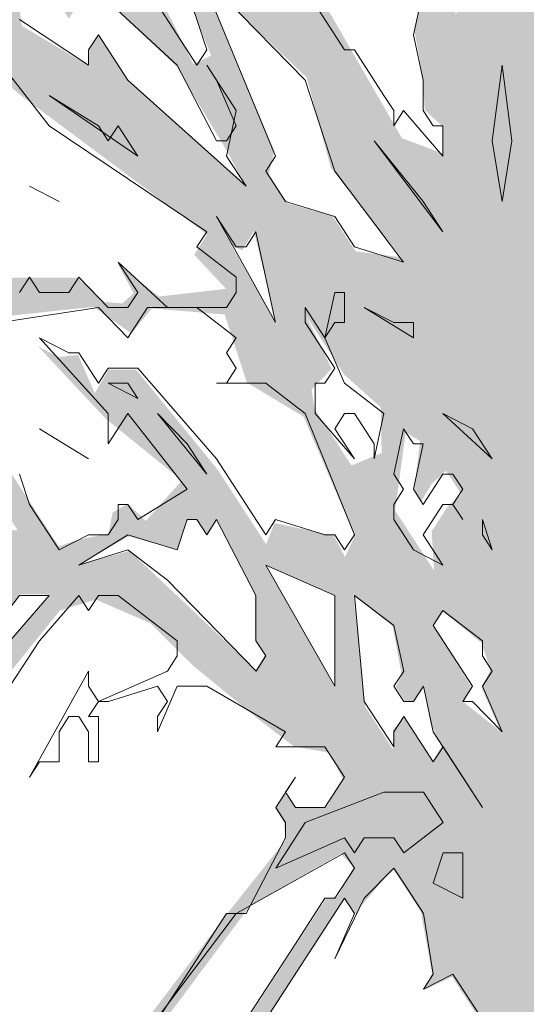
# Model space of a CAD drawing. Header units: metres. Extents: x -69 to 133, y -8 to 26.
# Tile 8 of 108: x -48.318 to -47.649, y 0.765 to 2.065. Entities that reach past the tile are written whole.
import ezdxf

# ---------------------------------------------------------------- set-up
doc = ezdxf.new("R2010")
doc.units = ezdxf.units.M
doc.header["$MEASUREMENT"] = 0
doc.layers.add('70 PV-Anlage', color=7, linetype='Continuous')

# ---------------------------------------------------------------- blocks, each defined once
blk = doc.blocks.new('Laubbäume 27[5]_2', base_point=(-47.5954, -0.8784))
at = {"layer": '70 PV-Anlage', "linetype": 'Continuous', "lineweight": 0, "true_color": 0xffffff}
h = blk.add_hatch(color=7, dxfattribs=at)
h.paths.add_polyline_path([(-49.1086, 1.6283), (-49.0611, 1.5552), (-48.9972, 1.5215), (-48.8675, 1.4991), (-48.7762, 1.4429), (-48.7168, 1.3516), (-48.6447, 1.3516), (-48.6082, 1.2828), (-48.5881, 1.3052), (-48.5625, 1.2968), (-48.5169, 1.2434), (-48.5643, 1.2069), (-48.6356, 1.1676), (-48.6456, 1.1772), (-48.6374, 1.1395), (-48.6173, 1.1198), (-48.5753, 1.1535), (-48.5406, 1.176), (-48.4968, 1.2181), (-48.4237, 1.2182), (-48.4237, 1.1872), (-48.4241, 1.1706), (-48.4421, 1.1429), (-48.5129, 1.086), (-48.552, 1.086), (-48.7908, 1.0307), (-48.813, 1.0454), (-48.9092, 1.0453), (-48.8944, 1.0128), (-48.8532, 1.0128), (-48.8289, 0.9933), (-48.7898, 1.008), (-48.7369, 1.021), (-48.6841, 1.0356), (-48.6735, 1.0177), (-48.8119, 0.7901), (-48.7358, 0.8616), (-48.6534, 1.0307), (-48.6133, 1.0405), (-48.5382, 1.0551), (-48.477, 1.099), (-48.4516, 1.0844), (-48.4215, 1.1308), (-48.358, 1.1704), (-48.2649, 1.2856), (-48.2174, 1.2996), (-48.1461, 1.2687), (-48.0895, 1.2126), (-48.0037, 1.1423), (-47.9562, 1.1058), (-47.9087, 1.0974), (-47.8911, 1.0618), (-47.9133, 1.026), (-47.9546, 1.026), (-47.9683, 1.0439), (-47.981, 1.0244), (-47.9693, 1.0049), (-47.9672, 0.9821), (-48.0433, 0.8862), (-48.2251, 0.6472), (-48.2536, 0.6033), (-48.1881, 0.6618), (-48.0137, 0.8959), (-47.8943, 0.9642), (-47.8774, 0.9463), (-47.8985, 0.9073), (-47.9139, 0.9049), (-48.0591, 0.6813), (-48.0491, 0.6594), (-47.8901, 0.9041), (-47.8733, 0.8831), (-47.8679, 0.8943), (-47.8256, 0.9447), (-47.7886, 0.8878), (-47.7738, 0.8065), (-47.7844, 0.7838), (-47.7474, 0.8017), (-47.7072, 0.7399), (-47.721, 0.722), (-47.7188, 0.7009), (-47.7072, 0.6846), (-47.6802, 0.5017), (-47.695, 0.4838), (-47.7193, -0.1552), (-47.7077, -0.1731), (-47.7192, -0.7535), (-47.7444, -0.8476), (-47.7243, -0.8532), (-47.6841, -0.8139), (-47.6677, -0.8392), (-47.6549, -0.8223), (-47.538, -0.8785), (-47.5435, -0.856), (-47.5653, -0.7953), (-47.5894, -0.5924), (-47.5767, -0.5749), (-47.6034, -0.13), (-47.5895, -0.1164), (-47.5895, -0.0598), (-47.5781, 0.108), (-47.5907, 0.1236), (-47.5666, 0.6826), (-47.5397, 0.7239), (-47.5243, 0.7015), (-47.5269, 0.688), (-47.4679, 0.6622), (-47.5164, 0.7042), (-47.5164, 0.7693), (-47.4697, 0.8167), (-47.3438, 0.8994), (-47.3341, 0.9237), (-47.3156, 0.9237), (-47.3068, 0.9034), (-47.2539, 0.9847), (-47.1958, 1.0254), (-47.1597, 0.9251), (-47.1773, 0.9075), (-47.1597, 0.8262), (-47.078, 0.6716), (-47.0349, 0.6463), (-47.0171, 0.658), (-47.0589, 0.6775), (-47.1509, 0.8189), (-47.1604, 0.9819), (-47.1858, 1.0267), (-47.1693, 1.0462), (-47.1262, 1.0404), (-47.0628, 1.0404), (-47.0552, 1.0638), (-47.0945, 1.0697), (-47.1554, 1.0892), (-47.1123, 1.1223), (-47.0501, 1.1087), (-47.0019, 1.1087), (-46.9613, 1.1372), (-47.0539, 1.1243), (-47.1085, 1.1496), (-47.111, 1.1633), (-47.0945, 1.1828), (-47.0666, 1.2453), (-47.0489, 1.2433), (-47.0501, 1.2784), (-47.0184, 1.3077), (-46.9157, 1.2862), (-46.9132, 1.3097), (-46.8777, 1.3272), (-46.7813, 1.3136), (-46.7445, 1.3019), (-46.695, 1.3467), (-46.7546, 1.3331), (-46.78, 1.3331), (-46.7762, 1.3584), (-46.7166, 1.378), (-46.657, 1.3565), (-46.5987, 1.3468), (-46.5784, 1.3858), (-46.6354, 1.3858), (-46.6735, 1.3877), (-46.4408, 1.5507), (-46.3055, 1.5816), (-46.3742, 1.6043), (-46.3837, 1.6254), (-46.24, 1.8206), (-46.1735, 1.9588), (-46.2242, 1.91), (-46.2553, 1.862), (-46.3024, 1.884), (-46.2606, 1.8198), (-46.3943, 1.6482), (-46.5845, 1.4872), (-46.7198, 1.3994), (-46.7314, 1.4303), (-46.7494, 1.4157), (-46.8096, 1.4157), (-46.8508, 1.3929), (-46.8751, 1.3929), (-46.8625, 1.4157), (-46.891, 1.4238), (-46.9111, 1.4579), (-46.881, 1.5043), (-46.8212, 1.5425), (-46.8244, 1.5636), (-46.7864, 1.6433), (-46.7621, 1.64), (-46.7557, 1.6661), (-46.6923, 1.7636), (-46.6596, 1.736), (-46.5254, 1.8514), (-46.3468, 1.8791), (-46.332, 1.9051), (-46.5412, 1.8677), (-46.6332, 1.7718), (-46.668, 1.7701), (-46.6818, 1.7848), (-46.6807, 1.8091), (-46.7103, 1.7636), (-46.7663, 1.7506), (-46.7864, 1.7555), (-46.7758, 1.7864), (-46.7346, 1.8026), (-46.6955, 1.8628), (-46.6384, 1.8823), (-46.6041, 1.9352), (-46.592, 1.9246), (-46.5634, 1.9425), (-46.574, 1.9636), (-46.5011, 1.9815), (-46.3415, 2.0449), (-46.183, 2.1392), (-46.1936, 2.1799), (-46.1862, 2.2401), (-46.2369, 2.1474), (-46.3605, 2.0596), (-46.4429, 2.0157), (-46.4609, 2.0238), (-46.5095, 1.9896), (-46.5423, 1.9978), (-46.6036, 1.9978), (-46.5867, 2.0384), (-46.4789, 2.1571), (-46.4493, 2.1831), (-46.3891, 2.2075), (-46.3563, 2.2335), (-46.3309, 2.227), (-46.2834, 2.2547), (-46.2644, 2.2742), (-46.3204, 2.2742), (-46.3796, 2.2335), (-46.4641, 2.188), (-46.4948, 2.1831), (-46.4303, 2.3002), (-46.4377, 2.3051), (-46.5027, 2.2051), (-46.5476, 2.1099), (-46.6099, 2.149), (-46.3787, 2.4807), (-46.34, 2.5023), (-46.3505, 2.5091), (-46.384, 2.4888), (-46.6438, 2.1284), (-46.6614, 2.1514), (-46.7494, 2.1229), (-46.76, 2.1433), (-46.8287, 2.1432), (-46.8657, 2.0863), (-46.9129, 1.9446), (-46.9311, 1.8814), (-46.9966, 1.8532), (-47.0154, 1.8694), (-47.0026, 2.038), (-46.9643, 2.1644), (-46.9661, 2.2206), (-46.8109, 2.3189), (-46.8218, 2.347), (-46.6374, 2.5634), (-46.893, 2.2908), (-46.9716, 2.2459), (-46.9807, 2.2711), (-46.8711, 2.4819), (-46.5552, 2.6842), (-46.61, 2.6673), (-46.6922, 2.6364), (-46.7105, 2.6392), (-46.7652, 2.5662), (-46.8584, 2.5072), (-46.8711, 2.5128), (-46.7579, 2.76), (-46.7123, 2.7825), (-46.6475, 2.8823), (-46.6593, 2.9146), (-46.6575, 2.9932), (-46.5882, 3.218), (-46.6064, 3.2292), (-46.6667, 3.0438), (-46.6666, 2.878), (-46.7223, 2.7923), (-46.7762, 2.7741), (-46.7817, 2.8246), (-46.8036, 2.819), (-46.8949, 2.5072), (-46.9348, 2.4691), (-47.0464, 2.2116), (-47.054, 2.2448), (-47.0401, 2.3735), (-46.9792, 2.4672), (-46.9158, 2.635), (-46.9158, 2.7657), (-46.9361, 2.6447), (-46.9538, 2.5999), (-47.0058, 2.4535), (-47.0134, 2.4828), (-47.0134, 2.6116), (-46.9653, 2.7267), (-46.9894, 2.7052), (-47.0274, 2.6077), (-47.0388, 2.4496), (-47.0489, 2.3833), (-47.0794, 2.2721), (-47.1199, 2.2096), (-47.1618, 2.3774), (-47.1872, 2.4379), (-47.0946, 2.6233), (-47.1276, 2.5901), (-47.1707, 2.5238), (-47.2189, 2.5003), (-47.2258, 2.5364), (-47.1692, 2.5982), (-47.1272, 2.7021), (-47.1637, 2.6459), (-47.2076, 2.5926), (-47.2149, 2.6291), (-47.2477, 2.6263), (-47.277, 2.6319), (-47.1729, 2.8286), (-47.2021, 2.837), (-47.1985, 2.8623), (-47.1263, 2.9733), (-47.1327, 3.0309), (-47.0652, 3.1798), (-46.9502, 3.4495), (-47.0205, 3.3413), (-47.0999, 3.1882), (-47.1857, 3.0899), (-47.1967, 3.1123), (-47.1583, 3.2669), (-47.1492, 3.413), (-47.1218, 3.6686), (-47.1794, 3.5801), (-47.1894, 3.3596), (-47.2131, 3.1151), (-47.2313, 2.9128), (-47.2834, 2.8328), (-47.3318, 2.7752), (-47.4231, 2.6347), (-47.4596, 2.4802), (-47.5637, 2.3593), (-47.5764, 2.3818), (-47.5491, 2.4492), (-47.4477, 2.6052), (-47.4231, 2.7443), (-47.4888, 2.5785), (-47.5737, 2.4478), (-47.5819, 2.4689), (-47.5545, 2.5363), (-47.4706, 2.792), (-47.3994, 3.1067), (-47.4085, 3.1292), (-47.4067, 3.1741), (-47.319, 3.3933), (-47.3729, 3.3104), (-47.4085, 3.2696), (-47.425, 3.3174), (-47.3154, 3.5281), (-47.3391, 3.5253), (-47.3884, 3.4242), (-47.4122, 3.4354), (-47.4432, 3.323), (-47.4797, 3.2528), (-47.4487, 3.2247), (-47.4633, 3.1376), (-47.4888, 3.087), (-47.5564, 2.8847), (-47.5874, 2.896), (-47.5875, 2.955), (-47.5144, 3.1151), (-47.5491, 3.0814), (-47.5984, 3.0196), (-47.6203, 2.9802), (-47.6258, 3.0168), (-47.6258, 3.1572), (-47.6039, 3.1853), (-47.6039, 3.2584), (-47.5765, 3.3286), (-47.5199, 3.5337), (-47.4259, 3.6784), (-47.3045, 4.0366), (-47.3319, 4.0816), (-47.3319, 4.017), (-47.4305, 3.7276), (-47.4999, 3.618), (-47.5875, 3.3736), (-47.6277, 3.3736), (-47.5656, 3.7416), (-47.4551, 3.9116), (-47.3903, 4.0114), (-47.3757, 4.1041), (-47.4195, 4.0001), (-47.4999, 3.8765), (-47.5592, 3.7852), (-47.6149, 3.6068), (-47.6149, 3.7475), (-47.5983, 3.8669), (-47.5907, 3.9184), (-47.5131, 4.1151), (-47.4462, 4.3844), (-47.4644, 4.3867), (-47.4827, 4.3024), (-47.5207, 4.1385), (-47.58, 3.977), (-47.6059, 3.9395), (-47.6181, 3.998), (-47.6166, 4.0683), (-47.5694, 4.2626), (-47.5375, 4.6981), (-47.5618, 4.5389), (-47.571, 4.4335), (-47.6014, 4.2111), (-47.6227, 4.094), (-47.6531, 4.1291), (-47.6531, 4.2321), (-47.6668, 4.4803), (-47.6562, 4.6325), (-47.6623, 4.7074), (-47.6836, 4.595), (-47.6836, 4.4592), (-47.6836, 4.2556), (-47.6759, 4.1479), (-47.6318, 4.005), (-47.615, 3.8856), (-47.6318, 3.6304), (-47.6295, 3.5281), (-47.6459, 3.5337), (-47.6605, 3.4298), (-47.6606, 3.6658), (-47.6843, 3.6545), (-47.6843, 3.3651), (-47.6751, 3.3202), (-47.6888, 3.0954), (-47.7475, 2.9447), (-47.7584, 2.9531), (-47.7639, 3.0374), (-47.7347, 3.2903), (-47.7092, 3.4251), (-47.6982, 3.678), (-47.7128, 3.6358), (-47.7201, 3.6162), (-47.7548, 3.6386), (-47.7804, 3.7426), (-47.837, 3.9196), (-47.817, 4.0544), (-47.7896, 4.105), (-47.7987, 4.1752), (-47.8352, 4.0769), (-47.8462, 3.9926), (-47.8644, 3.8606), (-47.89, 3.855), (-47.9174, 3.9814), (-47.9156, 4.0291), (-47.9412, 4.2089), (-47.9503, 4.1415), (-47.9868, 4.1668), (-47.9521, 4.0853), (-47.9411, 4.0291), (-47.9393, 3.9673), (-47.963, 3.9533), (-47.9119, 3.7426), (-47.879, 3.4504), (-47.879, 3.6021), (-47.848, 3.6527), (-47.8096, 3.5431), (-47.8096, 3.5768), (-47.8352, 3.678), (-47.8462, 3.7903), (-47.8352, 3.8662), (-47.764, 3.6105), (-47.7238, 3.5375), (-47.7238, 3.4335), (-47.7566, 3.2565), (-47.7913, 3.0739), (-47.773, 2.9896), (-47.7858, 2.8969), (-47.7748, 2.8267), (-47.8132, 2.7536), (-47.8484, 2.8251), (-47.8286, 2.8509), (-47.8378, 2.9211), (-47.8378, 3.1224), (-47.8561, 3.2161), (-47.8561, 3.3917), (-47.8972, 3.4315), (-47.987, 3.6211), (-48.0052, 3.6211), (-48.1042, 3.7733), (-48.2001, 3.799), (-48.194, 3.7592), (-48.1042, 3.7335), (-47.901, 3.421), (-47.8545, 3.1178), (-47.8758, 3.1084), (-47.9017, 3.2372), (-47.9367, 3.2606), (-48.0311, 3.4057), (-48.0996, 3.4923), (-48.2518, 3.6609), (-48.2305, 3.5977), (-48.1635, 3.5204), (-48.0478, 3.401), (-48.0007, 3.3285), (-47.9032, 3.1388), (-47.8697, 2.9984), (-47.8743, 2.9234), (-47.8971, 2.9586), (-47.9276, 3.0335), (-47.9352, 2.9937), (-47.955, 3.0077), (-47.9656, 3.0756), (-47.99, 3.0803), (-48.0067, 3.1529), (-48.0159, 3.2254), (-48.0737, 3.3331), (-48.0707, 3.2957), (-48.025, 3.202), (-48.0082, 3.092), (-47.9687, 3.0007), (-47.9854, 2.982), (-48.0387, 3.0873), (-48.0798, 3.0826), (-48.1239, 3.1505), (-48.1513, 3.2067), (-48.1513, 3.3191), (-48.1757, 3.291), (-48.1437, 3.1411), (-48.1803, 3.1224), (-48.2381, 3.1548), (-48.2855, 3.1507), (-48.3144, 3.1952), (-48.3538, 3.2195), (-48.3986, 3.2802), (-48.388, 3.3126), (-48.4117, 3.3652), (-48.4275, 3.4582), (-48.4538, 3.4137), (-48.4275, 3.3449), (-48.4538, 3.3085), (-48.3801, 3.1952), (-48.438, 3.2236), (-48.5695, 3.2235), (-48.5432, 3.1993), (-48.4511, 3.1993), (-48.3492, 3.1501), (-48.2974, 2.9979), (-48.2928, 2.9488), (-48.3081, 2.9277), (-48.3629, 2.9792), (-48.4192, 3.0213), (-48.4839, 3.1208), (-48.5059, 3.108), (-48.6551, 3.2414), (-48.515, 3.0892), (-48.4481, 3.0213), (-48.3096, 2.9043), (-48.2761, 2.8078), (-48.2791, 2.7633), (-48.2928, 2.747), (-48.3278, 2.8008), (-48.4207, 2.9062), (-48.6185, 3.0466), (-48.6961, 3.0068), (-48.7905, 2.967), (-48.8833, 3.056), (-48.8514, 3.0021), (-48.9533, 2.9482), (-48.9974, 2.9108), (-48.9822, 2.8944), (-48.8194, 2.9623), (-48.8072, 2.9366), (-48.6581, 2.9904), (-48.5683, 2.9904), (-48.4633, 2.9179), (-48.27, 2.6884), (-48.2624, 2.6112), (-48.2761, 2.5597), (-48.2441, 2.6159), (-48.1137, 2.3696), (-48.1327, 2.3618), (-48.1974, 2.4282), (-48.356, 2.5803), (-48.3699, 2.5745), (-48.3052, 2.475), (-48.1568, 2.3423), (-48.0855, 2.3072), (-48.0873, 2.251), (-48.1129, 2.2032), (-48.122, 2.1583), (-48.0654, 2.0178), (-48.0891, 2.0066), (-48.1348, 2.0993), (-48.248, 2.1639), (-48.4453, 2.6836), (-48.4891, 2.8353), (-48.4891, 2.692), (-48.469, 2.5909), (-48.4507, 2.3886), (-48.4014, 2.2481), (-48.4215, 2.2257), (-48.5, 2.2847), (-48.5612, 2.3788), (-48.595, 2.324), (-48.4197, 2.1217), (-48.3923, 2.0711), (-48.3996, 2.0093), (-48.4836, 1.9307), (-48.4069, 1.9616), (-48.3667, 2.0065), (-48.3156, 1.9644), (-48.0708, 1.7818), (-48.0878, 1.7548), (-48.0457, 1.7099), (-48.1342, 1.6998), (-48.1885, 1.7427), (-48.1679, 1.7043), (-48.1826, 1.6907), (-48.209, 1.693), (-48.2413, 1.7246), (-48.3096, 1.7246), (-48.3969, 1.7246), (-48.4072, 1.7088), (-48.361, 1.702), (-48.3422, 1.6732), (-48.2208, 1.6862), (-48.1709, 1.6512), (-48.1437, 1.684), (-48.0476, 1.6761), (-48.0183, 1.5862), (-47.9435, 1.5413), (-47.8759, 1.384), (-47.8887, 1.3559), (-47.9033, 1.384), (-47.9818, 1.4008), (-47.9928, 1.3727), (-48.0567, 1.471), (-48.1644, 1.6031), (-48.201, 1.6031), (-48.2192, 1.5722), (-48.2411, 1.6227), (-48.2667, 1.6199), (-48.2941, 1.634), (-48.2046, 1.5385), (-48.1042, 1.457), (-48.1516, 1.4036), (-48.1754, 1.4261), (-48.1955, 1.4148), (-48.2009, 1.3867), (-48.2429, 1.3783), (-48.2667, 1.3699), (-48.3343, 1.4738), (-48.421, 1.6073), (-48.5078, 1.7407), (-48.5507, 1.8067), (-48.5973, 1.8615), (-48.7543, 1.9093), (-48.8182, 1.9093), (-48.7324, 1.8812), (-48.6795, 1.839), (-48.5772, 1.8166), (-48.5954, 1.7857), (-48.6612, 1.7267), (-48.7032, 1.7688), (-48.7342, 1.7575), (-48.7927, 1.6676), (-48.7342, 1.6929), (-48.6466, 1.7098), (-48.5753, 1.7491), (-48.5443, 1.7154), (-48.5479, 1.6592), (-48.5945, 1.5876), (-48.6338, 1.5131), (-48.694, 1.5131), (-48.7707, 1.4738), (-48.8018, 1.4991), (-48.8693, 1.53), (-48.9333, 1.5609), (-49.0191, 1.5609), (-49.0593, 1.6227)])
h.paths.add_polyline_path([(-48.7335, 1.396), (-48.7579, 1.4475), (-48.6772, 1.4943), (-48.6574, 1.4662), (-48.6057, 1.4569), (-48.5935, 1.4803), (-48.6011, 1.5037), (-48.5022, 1.6863), (-48.4282, 1.6143), (-48.4231, 1.581), (-48.385, 1.5271), (-48.4124, 1.5271), (-48.4216, 1.5084), (-48.35, 1.471), (-48.3333, 1.4101), (-48.3211, 1.3914), (-48.3698, 1.389), (-48.3957, 1.4218), (-48.4505, 1.3679), (-48.589, 1.3234), (-48.6163, 1.3656)], flags=0)
h.paths.add_polyline_path([(-48.3588, 1.345), (-48.3588, 1.3237), (-48.4207, 1.2654), (-48.4476, 1.2654), (-48.4611, 1.2448), (-48.5269, 1.2861), (-48.4094, 1.3417), (-48.4218, 1.3226), (-48.4105, 1.3052), (-48.3698, 1.3253)], flags=0)
h.paths.add_polyline_path([(-48.3181, 1.3068), (-48.2788, 1.3063), (-48.3832, 1.1843), (-48.3963, 1.2045)], flags=0)
h.paths.add_polyline_path([(-47.9945, 1.2271), (-48.0066, 1.2067), (-48.1732, 1.3641), (-48.2393, 1.346), (-48.1744, 1.3832), (-48.1107, 1.3659), (-48.0968, 1.4041), (-48.0846, 1.4065), (-48.071, 1.3857), (-48.0579, 1.4059), (-48.0074, 1.307), (-48.0074, 1.2471)], flags=0)
h.paths.add_polyline_path([(-47.9927, 1.3451), (-47.9027, 1.3047), (-47.9027, 1.1849)], flags=0)
h.paths.add_polyline_path([(-47.7607, 1.1065), (-47.7734, 1.0856), (-47.8112, 1.1438), (-47.8255, 1.1274), (-47.8255, 1.1023), (-47.8618, 1.1581), (-47.8775, 1.3052), (-47.8257, 1.2647), (-47.8138, 1.1993), (-47.8217, 1.1846), (-47.8087, 1.1647), (-47.7966, 1.1663), (-47.7841, 1.1856), (-47.776, 1.1366)], flags=0)
h.paths.add_polyline_path([(-47.7722, 1.2653), (-47.759, 1.2836), (-47.7085, 1.2425), (-47.6966, 1.2072), (-47.7085, 1.1836), (-47.683, 1.1255), (-47.7318, 1.164), (-47.7225, 1.1856)], flags=0)
h.paths.add_polyline_path([(-48.0421, 1.8875), (-48.0218, 1.848), (-48.1763, 1.9861), (-48.2143, 2.0446), (-48.2268, 2.0253), (-48.2268, 2.0044), (-48.3156, 2.0573), (-48.3292, 2.1651), (-48.3037, 2.1834), (-48.2672, 2.1416), (-48.2672, 2.088), (-48.2534, 2.0668), (-48.2425, 2.0835), (-48.2396, 2.1246), (-48.1109, 2.0031)], flags=0)
h.paths.add_polyline_path([(-48.4175, 2.3321), (-48.3954, 2.3603), (-48.4329, 2.4044), (-48.4219, 2.4631), (-48.4219, 2.5432), (-48.347, 2.3265), (-48.347, 2.2598), (-48.3558, 2.2486), (-48.3793, 2.2644)], flags=0)
h.paths.add_polyline_path([(-48.3719, 2.1684), (-48.369, 2.1029), (-48.4732, 2.2248)], flags=0)
h.paths.add_polyline_path([(-48.009, 1.7858), (-47.9786, 1.6621), (-48.0383, 1.7666), (-48.0244, 1.761)], flags=0)
h.paths.add_polyline_path([(-46.891, 1.9368), (-46.8773, 1.9579), (-46.8758, 2.0352), (-46.8362, 2.096), (-46.7282, 2.0843), (-46.6658, 2.1241), (-46.646, 2.0843), (-46.6216, 2.1031), (-46.5729, 2.1124), (-46.6414, 2.0071), (-46.6825, 2.0492), (-46.7084, 2.0047), (-46.7145, 2.0235), (-46.7814, 1.9837), (-46.7951, 1.9837), (-46.8111, 2.0012), (-46.8514, 1.9392)], flags=0)
h.paths.add_polyline_path([(-47.1542, 1.691), (-47.0142, 1.7237), (-46.9594, 1.7823), (-46.8331, 1.801), (-46.8331, 1.7425), (-46.8544, 1.7448), (-46.8636, 1.7191)], flags=0)
h.paths.add_polyline_path([(-46.9868, 1.8174), (-46.8408, 1.897), (-46.7464, 1.9462), (-46.6703, 1.9626), (-46.6475, 1.9181), (-46.7038, 1.8689), (-46.722, 1.8806), (-46.7525, 1.8385), (-46.792, 1.8385)], flags=0)
h.paths.add_polyline_path([(-47.1101, 2.0304), (-47.0401, 1.9228), (-47.0584, 1.8174), (-47.0979, 1.787), (-47.1299, 1.7846), (-47.2288, 1.7846)], flags=0)
h.paths.add_polyline_path([(-47.0812, 2.0937), (-47.0188, 2.1499), (-47.0067, 2.1475), (-47.0173, 2.0445), (-47.0188, 2.0024), (-47.0295, 1.9813), (-47.0546, 2.0527)], flags=0)
h.paths.add_polyline_path([(-47.4358, 1.6488), (-47.3688, 1.8689), (-47.3278, 2.0468), (-47.2258, 2.3254), (-47.2486, 2.384), (-47.2213, 2.3723), (-47.1954, 2.3676), (-47.1878, 2.3278), (-47.1497, 2.2505), (-47.1345, 2.1873), (-47.1314, 2.1241), (-47.1238, 2.11), (-47.2136, 1.9462), (-47.3064, 1.7401), (-47.419, 1.6441)], flags=0)
h.paths.add_polyline_path([(-47.3033, 1.4334), (-47.2029, 1.5692), (-47.142, 1.5996), (-47.1542, 1.6254), (-47.1268, 1.6465), (-47.072, 1.6324), (-47.0857, 1.5037), (-47.2409, 1.4217)], flags=0)
h.paths.add_polyline_path([(-47.0325, 1.6676), (-46.926, 1.6629), (-47.0446, 1.5341)], flags=0)
h.paths.add_polyline_path([(-47.4829, 1.3585), (-47.4494, 1.4287), (-47.387, 1.4287), (-47.3718, 1.41), (-47.3855, 1.3866)], flags=0)
h.paths.add_polyline_path([(-47.3962, 1.2531), (-47.3368, 1.3163), (-47.2546, 1.3468), (-47.2044, 1.3257), (-47.1907, 1.3444), (-47.1999, 1.3632), (-47.1664, 1.3843), (-47.1116, 1.3702), (-47.1131, 1.3093), (-47.1572, 1.307), (-47.2364, 1.2274), (-47.2683, 1.2321), (-47.3475, 1.2321)], flags=0)
h.paths.add_polyline_path([(-47.0127, 1.5107), (-46.8392, 1.7097), (-46.8088, 1.6886), (-46.7738, 1.7308), (-46.7509, 1.7308), (-46.8902, 1.5166), (-46.9396, 1.4943)], flags=0)
h.paths.add_polyline_path([(-47.2272, 1.1337), (-47.2668, 1.0799), (-47.3155, 1.1033), (-47.349, 1.122), (-47.2577, 1.1642), (-47.1496, 1.2508), (-47.139, 1.2438)], flags=0)
h.paths.add_polyline_path([(-48.0761, 2.1847), (-48.0576, 2.2278), (-47.982, 2.1115), (-48.0148, 2.1131), (-48.0455, 2.1603), (-48.056, 2.1522), (-48.056, 2.1001), (-47.9394, 1.989), (-47.9074, 1.8696), (-47.8141, 1.7515), (-47.8747, 1.7595), (-47.9049, 1.8059), (-47.9646, 1.8229), (-47.9894, 1.8611), (-47.982, 1.892), (-48.0698, 2.1001), (-48.0877, 2.1847)], flags=0)
h.paths.add_polyline_path([(-47.7601, 1.8888), (-47.8135, 1.9089), (-47.9688, 2.1786), (-48.1606, 2.5438), (-48.2464, 2.7208), (-48.2501, 2.8837), (-48.2501, 2.9737), (-48.2866, 3.1113), (-48.1926, 3.0032), (-48.0784, 2.8276), (-48.0419, 2.7967), (-48.0043, 2.7068), (-48.0043, 2.6432), (-48.0191, 2.6058), (-47.999, 2.5586), (-48.0994, 2.6416), (-48.1079, 2.622), (-48.0296, 2.5017), (-48.0032, 2.505), (-47.9673, 2.4286), (-47.9493, 2.4123), (-47.9234, 2.4457), (-47.9705, 2.518), (-47.9705, 2.6595), (-47.8362, 2.4026), (-47.8352, 2.3652), (-47.85, 2.3847), (-47.8637, 2.3814), (-47.8732, 2.3684), (-47.813, 2.2432), (-47.8087, 2.2123), (-47.8267, 2.175), (-47.7834, 2.1083), (-47.7971, 2.0514), (-47.7865, 1.9929), (-47.7833, 1.9457), (-47.7601, 1.9246)], flags=0)
h.paths.add_polyline_path([(-47.5092, 1.8853), (-47.527, 1.9067), (-47.4896, 2.0539), (-47.4357, 2.2014), (-47.4357, 2.1097), (-47.4484, 2.0492), (-47.4484, 1.9887)], flags=0)
h.paths.add_polyline_path([(-47.6587, 2.2568), (-47.6541, 2.2357), (-47.6815, 2.2943), (-47.6542, 2.505), (-47.6466, 2.6736), (-47.6161, 2.3926)], flags=0)
h.paths.add_polyline_path([(-47.5887, 2.5893), (-47.569, 2.8), (-47.5507, 2.7977), (-47.4792, 2.8609), (-47.5674, 2.5635)], flags=0)
h.paths.add_polyline_path([(-47.5248, 2.8937), (-47.4503, 3.1184), (-47.429, 3.2612), (-47.4016, 3.2402), (-47.4366, 3.0974), (-47.4244, 3.0599), (-47.4579, 2.9288)], flags=0)
h.paths.add_polyline_path([(-47.7196, 2.3177), (-47.7683, 2.4184), (-47.785, 2.704), (-47.7637, 2.5752), (-47.7378, 2.4722), (-47.7333, 2.4207), (-47.7439, 2.402)], flags=0)
h.paths.add_polyline_path([(-47.7332, 2.0929), (-47.7424, 2.0718), (-47.75, 2.1163), (-47.785, 2.3153), (-47.7393, 2.1655)], flags=0)
h.paths.add_polyline_path([(-47.8261, 2.5003), (-47.9022, 2.6478), (-47.919, 2.9662), (-47.8596, 2.7672), (-47.8383, 2.6923)], flags=0)
h.paths.add_polyline_path([(-47.9509, 2.7602), (-48.0757, 2.9521), (-48.1138, 3.0809), (-48.0423, 3.0317), (-47.9357, 2.8913)], flags=0)
h.paths.add_polyline_path([(-47.7042, 2.8142), (-47.6677, 3.2216), (-47.6531, 3.2244), (-47.6531, 3.1176), (-47.6841, 2.8479)], flags=0)
h.paths.add_polyline_path([(-47.6877, 2.4827), (-47.695, 2.4574), (-47.6786, 2.7805), (-47.6567, 2.8002)], flags=0)
h.paths.add_polyline_path([(-47.5964, 2.0753), (-47.5818, 2.1315), (-47.4996, 2.3197), (-47.5324, 2.1287)], flags=0)
h.paths.add_polyline_path([(-47.4704, 2.3113), (-47.4357, 2.4715), (-47.4357, 2.345), (-47.4558, 2.3113)], flags=0)
h.paths.add_polyline_path([(-47.5105, 1.6623), (-47.516, 1.7101), (-47.4521, 1.8787), (-47.4612, 1.7101), (-47.4867, 1.6398)], flags=0)
h.paths.add_polyline_path([(-47.3918, 2.1287), (-47.3937, 2.4799), (-47.37, 2.5164), (-47.2805, 2.5979), (-47.2604, 2.5501), (-47.2695, 2.4743), (-47.2987, 2.2861), (-47.3425, 2.1877)], flags=0)
h.paths.add_polyline_path([(-47.3792, 2.5932), (-47.3902, 2.6129), (-47.3454, 2.6677), (-47.3016, 2.7351), (-47.2404, 2.8292), (-47.2459, 2.7449), (-47.3609, 2.5904)], flags=0)
h.paths.add_polyline_path([(-47.929, 1.5518), (-47.9328, 1.5771), (-47.9062, 1.6044), (-47.9405, 1.6747), (-47.8897, 1.5966), (-47.8415, 1.5537), (-47.8403, 1.4932), (-47.8802, 1.4767)], flags=0)
h.paths.add_polyline_path([(-47.8086, 1.5206), (-47.7895, 1.5089), (-47.7971, 1.4464), (-47.7883, 1.4289), (-47.7743, 1.4523), (-47.7553, 1.4698), (-47.735, 1.4386), (-47.7521, 1.424), (-47.7743, 1.3898), (-47.7711, 1.3381), (-47.8225, 1.4172)], flags=0)
h.paths.add_polyline_path([(-47.3528, 1.0757), (-47.344, 1.0554), (-47.39, 1.042), (-47.4459, 1.02), (-47.5039, 0.9307), (-47.5237, 0.9206), (-47.539, 0.9442), (-47.5083, 1.0285), (-47.4667, 1.0554), (-47.3944, 1.1026)], flags=0)
h.paths.add_polyline_path([(-47.5295, 1.0828), (-47.5264, 1.1675), (-47.513, 1.1854), (-47.4757, 1.2428), (-47.4402, 1.3058), (-47.4096, 1.3087), (-47.4096, 1.288), (-47.4347, 1.2419), (-47.4518, 1.1675)], flags=0)
at = {"layer": '70 PV-Anlage', "color": 8, "linetype": 'Continuous', "lineweight": 18}
for p, q in [((-48.0713, 2.0253), (-48.1233, 2.1853)), ((-48.2403, 2.1253), (-48.1103, 2.0053)), ((-47.9803, 1.8853), (-48.0713, 2.1053)), ((-48.0583, 2.1053), (-47.9413, 1.9853)), ((-47.7853, 2.1053), (-47.7983, 2.0453)), ((-48.1363, 2.0853), (-48.0843, 2.0053)), ((-47.8893, 2.0253), (-47.9283, 2.0853)), ((-48.2273, 2.0053), (-48.3183, 2.0653)), ((-48.2143, 2.0453), (-48.2273, 2.0253)), ((-48.1753, 1.9853), (-48.2143, 2.0453)), ((-47.7983, 2.0453), (-47.7853, 1.9853)), ((-48.2793, 1.9253), (-48.3573, 2.0253)), ((-48.2273, 2.0253), (-48.2273, 2.0053)), ((-48.0843, 2.0053), (-48.0713, 2.0253)), ((-47.8763, 2.0253), (-47.8893, 2.0253)), ((-47.8373, 1.9653), (-47.8763, 2.0253)), ((-48.1103, 2.0053), (-48.0583, 1.9053)), ((-48.0583, 1.9853), (-48.0713, 2.0053)), ((-48.0713, 2.0053), (-48.0323, 1.9453)), ((-47.6943, 1.9053), (-47.6813, 2.0053)), ((-47.6813, 2.0053), (-47.6683, 1.9053)), ((-48.0193, 1.8453), (-48.1753, 1.9853)), ((-48.0323, 1.9253), (-48.0583, 1.9853)), ((-47.9413, 1.9853), (-47.9023, 1.8653)), ((-47.7853, 1.9853), (-47.7853, 1.9453)), ((-48.1623, 1.8853), (-48.2793, 1.9653)), ((-48.2793, 1.9653), (-48.2143, 1.9253)), ((-47.8243, 1.9453), (-47.8373, 1.9653)), ((-48.0323, 1.9453), (-48.0453, 1.8853)), ((-47.8113, 1.9453), (-47.8243, 1.9253)), ((-47.8243, 1.9253), (-47.8243, 1.9453)), ((-47.7593, 1.8853), (-47.8113, 1.9453)), ((-47.7853, 1.9453), (-47.7723, 1.9253)), ((-48.0713, 1.7853), (-48.2793, 1.9253)), ((-48.2143, 1.9253), (-48.2013, 1.9053)), ((-48.2013, 1.9053), (-48.1883, 1.9253)), ((-48.1883, 1.9253), (-48.1623, 1.8853)), ((-48.0453, 1.9053), (-48.0323, 1.9253)), ((-47.7723, 1.9253), (-47.7593, 1.9253)), ((-47.7593, 1.9253), (-47.7593, 1.8853)), ((-48.0583, 1.9053), (-48.0453, 1.9053)), ((-47.7593, 1.7853), (-47.8503, 1.9053)), ((-47.8503, 1.9053), (-47.7853, 1.8253)), ((-47.6813, 1.8253), (-47.6943, 1.9053)), ((-47.6683, 1.9053), (-47.6813, 1.8253)), ((-48.0453, 1.8853), (-48.0193, 1.8453)), ((-47.9933, 1.8653), (-47.9803, 1.8853)), ((-47.9673, 1.8253), (-47.9933, 1.8653)), ((-47.9023, 1.8653), (-47.8113, 1.7453)), ((-48.3053, 1.8453), (-48.2663, 1.8253)), ((-48.2663, 1.8253), (-48.3053, 1.8453)), ((-47.9023, 1.8053), (-47.9673, 1.8253)), ((-47.7853, 1.8253), (-47.7593, 1.7853)), ((-47.9803, 1.6653), (-48.0583, 1.8053)), ((-48.0583, 1.8053), (-48.0323, 1.7653)), ((-47.8763, 1.7653), (-47.9023, 1.8053)), ((-48.0843, 1.7653), (-48.0713, 1.7853)), ((-48.0193, 1.7653), (-48.0063, 1.7853)), ((-48.0063, 1.7853), (-47.9803, 1.6653)), ((-48.0323, 1.7253), (-48.0843, 1.7653)), ((-48.0323, 1.7653), (-48.0193, 1.7653)), ((-47.8113, 1.7453), (-47.8763, 1.7653)), ((-48.1623, 1.7053), (-48.1883, 1.7453)), ((-48.1883, 1.7453), (-48.1233, 1.6853)), ((-48.3183, 1.7053), (-48.3053, 1.7253)), ((-48.3053, 1.7253), (-48.2923, 1.7053)), ((-48.2533, 1.7053), (-48.2403, 1.7253)), ((-48.2403, 1.7253), (-48.2013, 1.6853)), ((-48.0323, 1.7053), (-48.0323, 1.7253)), ((-48.2923, 1.7053), (-48.2533, 1.7053)), ((-48.1753, 1.6853), (-48.1623, 1.7053)), ((-48.0453, 1.6853), (-48.0323, 1.7053)), ((-47.9153, 1.6453), (-47.9023, 1.7053)), ((-47.9023, 1.7053), (-47.8893, 1.7053)), ((-47.8893, 1.7053), (-47.8893, 1.6653)), ((-48.2143, 1.6853), (-48.3443, 1.6653)), ((-48.1753, 1.6453), (-48.2143, 1.6853)), ((-48.2013, 1.6853), (-48.1753, 1.6853)), ((-48.1493, 1.6853), (-48.1753, 1.6453)), ((-48.0843, 1.6853), (-48.1493, 1.6853)), ((-48.1233, 1.6853), (-48.0453, 1.6853)), ((-48.0323, 1.6453), (-48.0843, 1.6853)), ((-47.9413, 1.6653), (-47.9413, 1.6853)), ((-47.9413, 1.6853), (-47.9153, 1.6453)), ((-47.7983, 1.6453), (-47.8633, 1.6853)), ((-47.8633, 1.6853), (-47.8243, 1.6653)), ((-47.9023, 1.6053), (-47.9413, 1.6653)), ((-47.9023, 1.6653), (-47.9153, 1.6453)), ((-47.8893, 1.6653), (-47.9023, 1.6653)), ((-47.8243, 1.6653), (-47.7983, 1.6653)), ((-47.7983, 1.6653), (-47.7983, 1.6453)), ((-48.2013, 1.5453), (-48.2923, 1.6453)), ((-48.2923, 1.6453), (-48.2533, 1.6253)), ((-48.0453, 1.6253), (-48.0323, 1.6453)), ((-47.9153, 1.6453), (-47.8893, 1.5853)), ((-48.2533, 1.6253), (-48.2403, 1.6253)), ((-48.2403, 1.6253), (-48.2143, 1.5853)), ((-48.0323, 1.6053), (-48.0453, 1.6253)), ((-48.2143, 1.5853), (-48.2013, 1.6053)), ((-48.2013, 1.6053), (-48.1623, 1.6053)), ((-48.1623, 1.6053), (-48.0583, 1.4853)), ((-48.0453, 1.5853), (-48.0323, 1.6053)), ((-47.9153, 1.5853), (-47.9023, 1.6053)), ((-48.1623, 1.5653), (-48.2013, 1.5853)), ((-48.2013, 1.5853), (-48.1753, 1.5853)), ((-48.1753, 1.5853), (-48.1623, 1.5653)), ((-47.9933, 1.5853), (-48.0583, 1.5853)), ((-48.0583, 1.5853), (-48.0453, 1.5853)), ((-47.9413, 1.5453), (-47.9933, 1.5853)), ((-47.9283, 1.5453), (-47.9283, 1.5853)), ((-47.9283, 1.5853), (-47.9153, 1.5853)), ((-47.8893, 1.5853), (-47.8373, 1.5453)), ((-48.1753, 1.5453), (-48.2013, 1.5053)), ((-48.2013, 1.5053), (-48.2013, 1.5453)), ((-48.0973, 1.4453), (-48.1753, 1.5453)), ((-48.0713, 1.4653), (-48.1363, 1.5453)), ((-48.1363, 1.5453), (-48.0973, 1.5053)), ((-47.8763, 1.3853), (-47.9413, 1.5453)), ((-47.8763, 1.4853), (-47.9283, 1.5453)), ((-47.8893, 1.5453), (-47.9023, 1.5253)), ((-47.8763, 1.5453), (-47.8893, 1.5453)), ((-47.8503, 1.5053), (-47.8763, 1.5453)), ((-47.8373, 1.5453), (-47.8503, 1.4853)), ((-47.6943, 1.4853), (-47.7593, 1.5453)), ((-47.7593, 1.5453), (-47.7203, 1.5253)), ((-48.2923, 1.5253), (-48.2273, 1.4853)), ((-48.2273, 1.4853), (-48.2923, 1.5253)), ((-47.9023, 1.5253), (-47.8763, 1.4853)), ((-47.8243, 1.4653), (-47.8113, 1.5253)), ((-47.8113, 1.5253), (-47.7983, 1.5053)), ((-47.7203, 1.5253), (-47.6943, 1.4853)), ((-48.0973, 1.5053), (-48.0713, 1.4653)), ((-47.8503, 1.4853), (-47.8503, 1.5053)), ((-47.7853, 1.5053), (-47.7983, 1.4453)), ((-47.7983, 1.5053), (-47.7853, 1.5053)), ((-48.0583, 1.4853), (-47.9933, 1.3853)), ((-48.3183, 1.4653), (-48.3053, 1.4253)), ((-47.8113, 1.4453), (-47.8243, 1.4653)), ((-47.7853, 1.4253), (-47.7593, 1.4653)), ((-47.7593, 1.4653), (-47.7463, 1.4653)), ((-47.7463, 1.4653), (-47.7333, 1.4453)), ((-48.1623, 1.4053), (-48.0973, 1.4453)), ((-47.8243, 1.4253), (-47.8113, 1.4453)), ((-47.7983, 1.4453), (-47.7853, 1.4253)), ((-47.7333, 1.4453), (-47.7463, 1.4253)), ((-48.3053, 1.4253), (-48.2663, 1.3653)), ((-48.1883, 1.4053), (-48.1883, 1.4253)), ((-48.1883, 1.4253), (-48.1753, 1.4253)), ((-48.1753, 1.4253), (-48.1623, 1.4053)), ((-47.8243, 1.4053), (-47.8243, 1.4253)), ((-47.7593, 1.4253), (-47.7853, 1.3853)), ((-47.7463, 1.4253), (-47.7593, 1.4253)), ((-47.7463, 1.4253), (-47.7333, 1.4053)), ((-47.7333, 1.4053), (-47.7463, 1.4253)), ((-48.2013, 1.3853), (-48.1883, 1.4053)), ((-48.1103, 1.3653), (-48.0973, 1.4053)), ((-48.0973, 1.4053), (-48.0843, 1.4053)), ((-48.0843, 1.4053), (-48.0713, 1.3853)), ((-48.0713, 1.3853), (-48.0583, 1.4053)), ((-48.0583, 1.4053), (-48.0063, 1.3053)), ((-47.9933, 1.3853), (-47.9803, 1.4053)), ((-47.9803, 1.4053), (-47.9153, 1.3853)), ((-47.7983, 1.3653), (-47.8243, 1.4053)), ((-47.6943, 1.3653), (-47.7073, 1.4053)), ((-47.7073, 1.4053), (-47.7073, 1.3853)), ((-48.2663, 1.3653), (-48.2273, 1.3853)), ((-48.2403, 1.3453), (-48.1753, 1.3853)), ((-48.2273, 1.3853), (-48.2013, 1.3853)), ((-48.1753, 1.3853), (-48.1103, 1.3653)), ((-47.9153, 1.3853), (-47.9023, 1.3853)), ((-47.9023, 1.3853), (-47.8893, 1.3653)), ((-47.8893, 1.3653), (-47.8763, 1.3853)), ((-47.7853, 1.3853), (-47.7593, 1.3453)), ((-47.7073, 1.3853), (-47.6943, 1.3653)), ((-48.1753, 1.3653), (-48.2403, 1.3453)), ((-48.1233, 1.3253), (-48.1753, 1.3653)), ((-47.7593, 1.3453), (-47.7983, 1.3653)), ((-47.9022, 1.1853), (-47.9933, 1.3453)), ((-47.9933, 1.3453), (-47.9023, 1.3053)), ((-48.0062, 1.2053), (-48.1233, 1.3253)), ((-48.3962, 1.2053), (-48.3183, 1.3053)), ((-48.2793, 1.3053), (-48.3832, 1.1853)), ((-48.3183, 1.3053), (-48.2793, 1.3053)), ((-48.2403, 1.3053), (-48.2923, 1.2453)), ((-48.2273, 1.2853), (-48.2403, 1.3053)), ((-48.2143, 1.3053), (-48.2273, 1.2853)), ((-48.1883, 1.3053), (-48.2143, 1.3053)), ((-48.1103, 1.2453), (-48.1883, 1.3053)), ((-48.0063, 1.3053), (-48.0063, 1.2453)), ((-47.9023, 1.3053), (-47.9022, 1.1853)), ((-47.8632, 1.1653), (-47.8763, 1.3053)), ((-47.8763, 1.3053), (-47.8243, 1.2653)), ((-47.7723, 1.2653), (-47.7593, 1.2853)), ((-47.7593, 1.2853), (-47.7073, 1.2453)), ((-47.8243, 1.2653), (-47.8112, 1.2053)), ((-47.7202, 1.1853), (-47.7723, 1.2653)), ((-48.2923, 1.2453), (-48.3312, 1.1853)), ((-48.1102, 1.2253), (-48.1103, 1.2453)), ((-48.0063, 1.2453), (-47.9932, 1.2253)), ((-47.7073, 1.2453), (-47.7072, 1.2253)), ((-48.1232, 1.2053), (-48.1102, 1.2253)), ((-47.9932, 1.2253), (-48.0062, 1.2053)), ((-47.7072, 1.2253), (-47.6942, 1.2053)), ((-48.3052, 1.0653), (-48.2272, 1.2053)), ((-48.2272, 1.2053), (-48.2272, 1.1853)), ((-48.2142, 1.1653), (-48.1232, 1.2053)), ((-47.8112, 1.2053), (-47.8242, 1.1853)), ((-47.6942, 1.2053), (-47.7072, 1.1853)), ((-48.2272, 1.1853), (-48.2142, 1.1653)), ((-48.1362, 1.1853), (-48.2012, 1.1653)), ((-48.1102, 1.1853), (-48.1362, 1.1253)), ((-48.1232, 1.1653), (-48.1362, 1.1853)), ((-48.0712, 1.1853), (-48.1102, 1.1853)), ((-47.9672, 1.1253), (-48.0712, 1.1853)), ((-47.8242, 1.1853), (-47.8112, 1.1653)), ((-47.7982, 1.1653), (-47.7852, 1.1853)), ((-47.7852, 1.1853), (-47.7722, 1.1253)), ((-47.7332, 1.1653), (-47.7202, 1.1853)), ((-47.7072, 1.1853), (-47.6812, 1.1253)), ((-48.2142, 1.1653), (-48.2272, 1.1453)), ((-48.2012, 1.1653), (-48.2142, 1.1653)), ((-48.1362, 1.1453), (-48.1232, 1.1653)), ((-47.8242, 1.1053), (-47.8632, 1.1653)), ((-47.8112, 1.1653), (-47.7982, 1.1653)), ((-47.7202, 1.1653), (-47.7332, 1.1653)), ((-47.6812, 1.1253), (-47.7202, 1.1653)), ((-48.2532, 1.1453), (-48.2662, 1.1253)), ((-48.2402, 1.1453), (-48.2532, 1.1453)), ((-48.2272, 1.1253), (-48.2402, 1.1453)), ((-48.2272, 1.1453), (-48.2142, 1.1453)), ((-48.2142, 1.1453), (-48.2142, 1.0853)), ((-48.1362, 1.1253), (-48.1362, 1.1453)), ((-47.8112, 1.1453), (-47.8242, 1.1253)), ((-47.7722, 1.0853), (-47.8112, 1.1453)), ((-48.2662, 1.1253), (-48.2662, 1.0853)), ((-48.2272, 1.0853), (-48.2272, 1.1253)), ((-47.9802, 1.1053), (-47.9672, 1.1253)), ((-47.8242, 1.1253), (-47.8242, 1.1053)), ((-47.7722, 1.1253), (-47.7072, 1.0253)), ((-47.9152, 1.1053), (-47.9802, 1.1053)), ((-47.8892, 1.0653), (-47.9152, 1.1053)), ((-47.7592, 1.1053), (-47.7722, 1.0853)), ((-47.7072, 1.0253), (-47.7592, 1.1053)), ((-48.2922, 1.0853), (-48.3052, 1.0653)), ((-48.2662, 1.0853), (-48.2922, 1.0853)), ((-48.2142, 1.0853), (-48.2272, 1.0853)), ((-47.9802, 1.0253), (-47.9542, 1.0653)), ((-47.9542, 1.0653), (-47.9672, 1.0453)), ((-47.9152, 1.0253), (-47.8892, 1.0653)), ((-47.9672, 1.0453), (-47.9542, 1.0253)), ((-47.9412, 1.0053), (-47.8372, 1.0453)), ((-47.8372, 1.0453), (-47.7852, 1.0453)), ((-47.7852, 1.0453), (-47.7592, 1.0053)), ((-47.9672, 1.0053), (-47.9802, 1.0253)), ((-47.9542, 1.0253), (-47.9152, 1.0253)), ((-47.9802, 0.9453), (-47.9412, 1.0053)), ((-47.9672, 0.9853), (-47.9672, 1.0053)), ((-47.7592, 1.0053), (-47.8112, 0.9653)), ((-48.0192, 0.8853), (-47.9672, 0.9853)), ((-47.8892, 0.9853), (-47.9802, 0.9453)), ((-47.8762, 0.9653), (-47.8892, 0.9853)), ((-47.8632, 0.9853), (-47.8762, 0.9653)), ((-47.8242, 0.9853), (-47.8632, 0.9853)), ((-47.8112, 0.9653), (-47.8242, 0.9853)), ((-47.8892, 0.9653), (-48.0322, 0.8853)), ((-47.8762, 0.9453), (-47.8892, 0.9653)), ((-47.7722, 0.9253), (-47.7592, 0.9653)), ((-47.7592, 0.9653), (-47.7332, 0.9653)), ((-47.7332, 0.9653), (-47.7332, 0.9053)), ((-47.9022, 0.9053), (-47.8762, 0.9453)), ((-47.8242, 0.9453), (-47.8632, 0.9053)), ((-47.8112, 0.9253), (-47.8242, 0.9453)), ((-47.7852, 0.8853), (-47.8112, 0.9253)), ((-47.7332, 0.9053), (-47.7722, 0.9253)), ((-47.8892, 0.9053), (-48.0582, 0.6453)), ((-47.9542, 0.8453), (-47.9152, 0.9053)), ((-47.9152, 0.9053), (-47.9022, 0.9053)), ((-47.8632, 0.9053), (-47.9022, 0.8253)), ((-47.8762, 0.8853), (-47.8892, 0.9053)), ((-48.0322, 0.8853), (-48.2142, 0.6453)), ((-48.1882, 0.6653), (-48.0452, 0.8853)), ((-48.0452, 0.8853), (-48.0192, 0.8853)), ((-47.9022, 0.8253), (-47.8762, 0.8853)), ((-47.7722, 0.8053), (-47.7852, 0.8853)), ((-48.0582, 0.6853), (-47.9542, 0.8453)), ((-47.7462, 0.8053), (-47.7852, 0.7853)), ((-47.7852, 0.7853), (-47.7722, 0.8053)), ((-47.7072, 0.7453), (-47.7462, 0.8053))]:
    blk.add_line(p, q, dxfattribs=at)

msp = doc.modelspace()

# ---------------------------------------------------------------- block references
at = {"layer": '70 PV-Anlage', "color": 8, "linetype": 'Continuous', "lineweight": 18}
msp.add_blockref('Laubbäume 27[5]_2', (-47.5954, -0.8784), dxfattribs=at)

doc.saveas('drawing.dxf')
